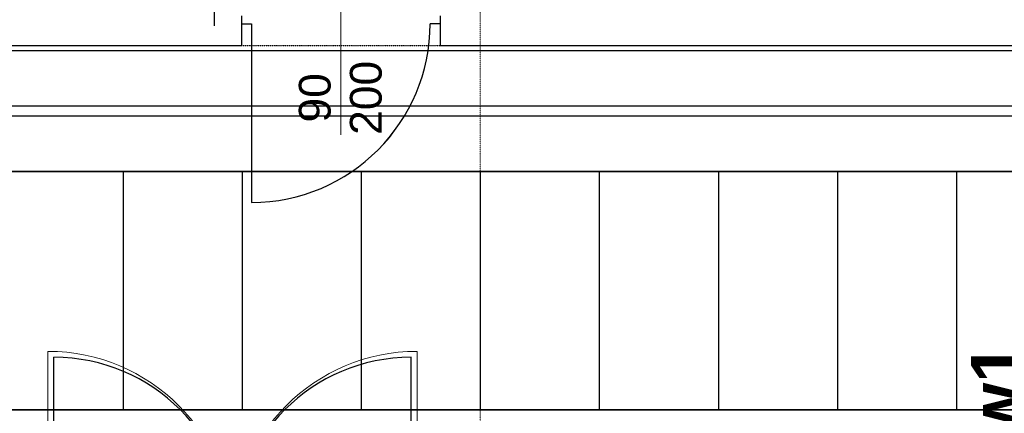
# Model space of a CAD drawing. Header units: millimetres. Extents: x -8838 to 31257, y -6224 to 3754.
# Tile 67 of 185: x 95 to 591, y -4586 to -4387. Entities that reach past the tile are written whole.
import ezdxf
from ezdxf.enums import TextEntityAlignment as Align

# ---------------------------------------------------------------- set-up
doc = ezdxf.new("R2010")
doc.units = ezdxf.units.MM
doc.header["$LTSCALE"] = 10
doc.header["$MEASUREMENT"] = 0
for name, pattern in [('rzut 2 pietra$0$ArchiTECH.PC 1. Line Type', [0.004, 0.003, -0.001]), ('rzut 2 pietra$0$ArchiTECH.PC 5. Line Type', [0.0053, 0.003, -0.001, 0.0003, -0.001]), ('rzut 2 pietra$0$ArchiTECH.PC Solid Line Type', [0]), ('SUFIT_2 PIETRO$0$ArchiTECH.PC 1. Line Type', [0.004, 0.003, -0.001]), ('SUFIT_2 PIETRO$0$ArchiTECH.PC Solid Line Type', [0])]:
    doc.linetypes.add(name, pattern=pattern)
doc.layers.add('IS_ARCH', color=254, linetype='CONTINUOUS', lineweight=18)
for name, color, linetype in [('SUFIT_2 PIETRO$0$INWENTARYZACJA', 254, 'CONTINUOUS'), ('SUFIT_2 PIETRO$0$OŚWIETLENIE_KULAB', 254, 'CONTINUOUS'), ('SUFIT_2 PIETRO$0$sciany projektowane', 254, 'CONTINUOUS'), ('SUFIT_2 PIETRO$0$SUFIT NOWY 39', 254, 'CONTINUOUS'), ('SUFIT_2 PIETRO$0$TYP SUFITÓW_NOWYCH', 254, 'CONTINUOUS')]:
    doc.layers.add(name, color=color, linetype=linetype)
doc.styles.add('rzut 2 pietra$0$ArchiTECHStyle1', font='arial.ttf', dxfattribs={"height": 0.16})
doc.styles.add('rzut 2 pietra$0$ArchiTECHStyle2', font='arialbd.ttf', dxfattribs={"height": 0.192})

msp = doc.modelspace()

# ---------------------------------------------------------------- linework, layer by layer
at = {"layer": 'IS_ARCH', "linetype": 'rzut 2 pietra$0$ArchiTECH.PC 5. Line Type'}
msp.add_line((327.47, -3083.76), (327.16, -6167.91), dxfattribs=at)
at = {"layer": 'IS_ARCH', "linetype": 'rzut 2 pietra$0$ArchiTECH.PC Solid Line Type'}
for p, q in [((193.27, -4011.72), (193.27, -4390.46)), ((257.09, -4372.37), (257.09, -4445.37)), ((207.09, -4385.37), (207.09, -4389.37)), ((307.09, -4385.37), (307.09, -4389.37)), ((207.09, -4389.37), (207.09, -4397.37)), ((207.09, -4389.37), (212.09, -4389.37)), ((212.09, -4389.37), (212.09, -4479.37)), ((307.09, -4389.37), (302.09, -4389.37)), ((307.09, -4389.37), (307.09, -4397.37)), ((-169.11, -4400.37), (207.09, -4400.37)), ((207.09, -4397.37), (207.09, -4400.37)), ((307.09, -4397.37), (307.09, -4400.37)), ((307.09, -4400.37), (728.54, -4400.37)), ((109.5, -4647.37), (109.5, -4554.37)), ((295.5, -4647.37), (295.5, -4554.37))]:
    msp.add_line(p, q, dxfattribs=at)
at = {"layer": 'IS_ARCH', "linetype": 'rzut 2 pietra$0$ArchiTECH.PC 1. Line Type'}
msp.add_line((207.09, -4400.37), (307.09, -4400.37), dxfattribs=at)
at = {"layer": 'IS_ARCH', "linetype": 'rzut 2 pietra$0$ArchiTECH.PC Solid Line Type'}
for centre, radius, start, end in [((212.09, -4389.37), 90, 270, 0), ((109.5, -4647.37), 93, 0, 90), ((295.5, -4647.37), 93, 90, 180)]:
    msp.add_arc(centre, radius, start, end, dxfattribs=at)
at = {"layer": 'SUFIT_2 PIETRO$0$INWENTARYZACJA', "linetype": 'SUFIT_2 PIETRO$0$ArchiTECH.PC Solid Line Type'}
for p, q in [((193.27, -4011.72), (193.27, -4390.46)), ((207.08, -4385.37), (207.08, -4389.37)), ((307.08, -4385.37), (307.08, -4389.37)), ((207.08, -4389.37), (207.08, -4397.37)), ((207.08, -4389.37), (212.08, -4389.37)), ((212.08, -4389.37), (212.08, -4479.37)), ((307.08, -4389.37), (302.08, -4389.37)), ((307.08, -4389.37), (307.08, -4397.37)), ((-169.06, -4400.37), (207.08, -4400.37)), ((207.08, -4397.37), (207.08, -4400.37)), ((307.08, -4397.37), (307.08, -4400.37)), ((307.08, -4400.37), (728.54, -4400.37))]:
    msp.add_line(p, q, dxfattribs=at)
at = {"layer": 'SUFIT_2 PIETRO$0$INWENTARYZACJA', "linetype": 'SUFIT_2 PIETRO$0$ArchiTECH.PC 1. Line Type'}
msp.add_line((207.08, -4400.37), (307.08, -4400.37), dxfattribs=at)
at = {"layer": 'SUFIT_2 PIETRO$0$INWENTARYZACJA', "linetype": 'SUFIT_2 PIETRO$0$ArchiTECH.PC Solid Line Type'}
msp.add_arc((212.08, -4389.37), 90, 270, 0, dxfattribs=at)
at = {"layer": 'SUFIT_2 PIETRO$0$OŚWIETLENIE_KULAB', "linetype": 'SUFIT_2 PIETRO$0$ArchiTECH.PC Solid Line Type'}
for p, q in [((755.64, -4430.85), (-1025.76, -4430.85)), ((755.64, -4430.85), (-1025.76, -4430.85)), ((-1025.76, -4435.85), (755.64, -4435.85)), ((-1025.76, -4435.85), (755.64, -4435.85))]:
    msp.add_line(p, q, dxfattribs=at)
at = {"layer": 'SUFIT_2 PIETRO$0$sciany projektowane', "linetype": 'SUFIT_2 PIETRO$0$ArchiTECH.PC Solid Line Type'}
for p, q in [((112.5, -4647.37), (112.5, -4557.37)), ((292.5, -4647.37), (292.5, -4557.37))]:
    msp.add_line(p, q, dxfattribs=at)
for centre, start, end in [((112.5, -4647.37), 0, 90), ((292.5, -4647.37), 90, 180)]:
    msp.add_arc(centre, 90, start, end, dxfattribs=at)
at = {"layer": 'SUFIT_2 PIETRO$0$SUFIT NOWY 39', "linetype": 'SUFIT_2 PIETRO$0$ArchiTECH.PC Solid Line Type'}
for p, q in [((-1084.54, -4402.94), (728.54, -4402.94)), ((-1052.67, -4463.76), (3567.44, -4463.76)), ((3567.44, -4463.76), (-1052.67, -4463.76)), ((147.33, -4463.76), (147.33, -4583.76)), ((207.33, -4463.76), (207.33, -4583.76)), ((267.33, -4463.76), (267.33, -4583.76)), ((327.33, -4463.76), (327.33, -4583.76)), ((387.33, -4463.76), (387.33, -4583.76)), ((447.33, -4463.76), (447.33, -4583.76)), ((507.33, -4463.76), (507.33, -4583.76)), ((567.33, -4463.76), (567.33, -4583.76)), ((3607.79, -4583.76), (-1052.67, -4583.76)), ((3607.79, -4583.76), (-1052.67, -4583.76)), ((-1052.67, -4583.76), (3607.79, -4583.76))]:
    msp.add_line(p, q, dxfattribs=at)
at = {"layer": 'SUFIT_2 PIETRO$0$TYP SUFITÓW_NOWYCH', "linetype": 'SUFIT_2 PIETRO$0$ArchiTECH.PC Solid Line Type'}
for p, q in [((-1052.67, -4463.76), (3567.44, -4463.76)), ((3567.44, -4583.76), (-1052.67, -4583.76))]:
    msp.add_line(p, q, dxfattribs=at)

# ---------------------------------------------------------------- texts
at = {"layer": 'IS_ARCH'}
for s, height, style, p in [('200', 16, 'rzut 2 pietra$0$ArchiTECHStyle1', (282.46, -4445.37)), ('90', 16, 'rzut 2 pietra$0$ArchiTECHStyle1', (256.73, -4439.15)), ('sw1', 25.6, 'rzut 2 pietra$0$ArchiTECHStyle2', (607.97, -4617.88))]:
    msp.add_text(s, height=height, rotation=90, dxfattribs=dict(at, style=style)).set_placement(p, align=Align.BOTTOM_LEFT)

doc.saveas('drawing.dxf')
